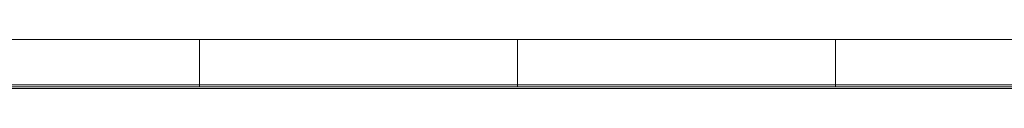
# Model space of a CAD drawing. Header units: millimetres. Extents: x -573548 to 674770, y -246895 to -89040.
# Tile 145 of 199: x 86434 to 90770, y -188653 to -188438. Entities that reach past the tile are written whole.
import ezdxf

# ---------------------------------------------------------------- set-up
doc = ezdxf.new("R2010")
doc.units = ezdxf.units.MM
for name, color, linetype, lineweight in [('A_izolacje_Nr_pióra__1', 8, 'Continuous', 9), ('A_izolacje_Nr_pióra__6', 8, 'Continuous', 9), ('A_więźba_Nr_pióra__2', 8, 'Continuous', 9), ('instalacje odgromowe_Nr_pióra__1', 8, 'Continuous', 9)]:
    doc.layers.add(name, color=color, linetype=linetype, lineweight=lineweight)

# ---------------------------------------------------------------- blocks, each defined once
blk = doc.blocks.new('A$C685D2BB2')
at = {"layer": 'A_izolacje_Nr_pióra__1'}
blk.add_line((4068.2, 14259.3), (13291.3, 14259.3), dxfattribs=at)
at = {"layer": 'A_izolacje_Nr_pióra__6'}
blk.add_lwpolyline([(4070, 14251.8), (13282.1, 14251.8)], dxfattribs=at)
at = {"layer": 'A_więźba_Nr_pióra__2'}
blk.add_line((4075.4, 14244.3), (13336.9, 14244.3), dxfattribs=at)
at = {"layer": 'instalacje odgromowe_Nr_pióra__1'}
for p, q in [((7666.1, 14459.3), (13219.6, 14459.3)), ((9066.1, 14459.3), (9066.1, 14250.4)), ((10466.1, 14459.3), (10466.1, 14250.4)), ((11866.1, 14459.3), (11866.1, 14250.4))]:
    blk.add_line(p, q, dxfattribs=at)

msp = doc.modelspace()

# ---------------------------------------------------------------- block references
at = {"color": 150}
msp.add_blockref('A$C685D2BB2', (78160.5, -202897.5), dxfattribs=at)

doc.saveas('drawing.dxf')
